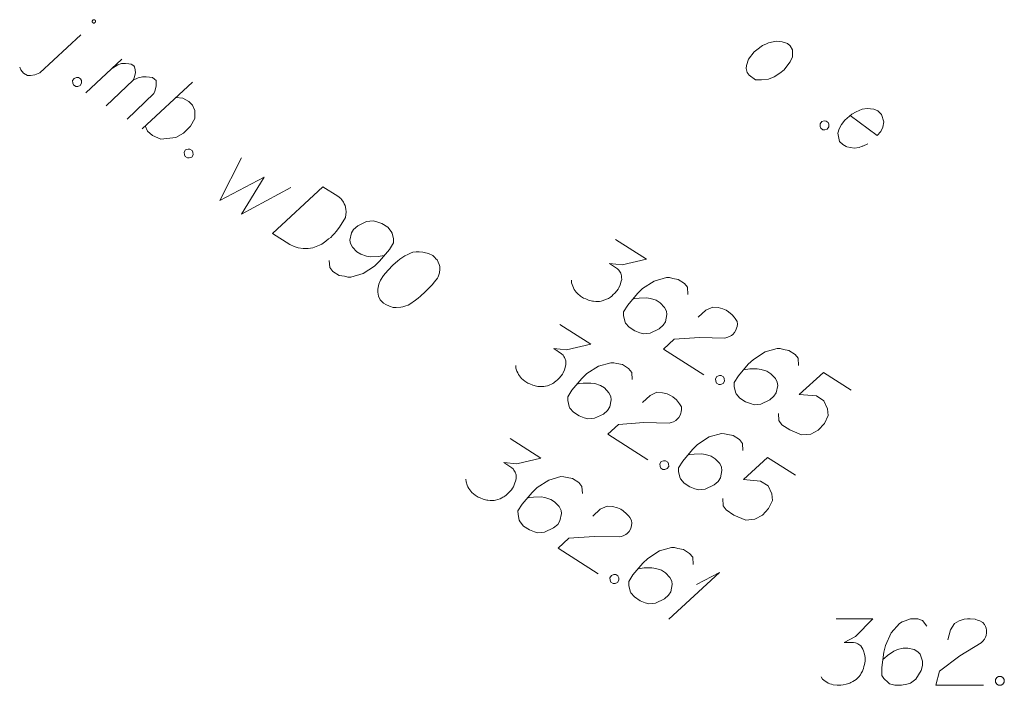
# Model space of a CAD drawing. Header units: metres. Extents: x 5555129 to 5556676, y 5635595 to 5636517.
# Tile 252 of 255: x 5556596 to 5556607, y 5636206 to 5636213. Entities that reach past the tile are written whole.
import ezdxf

# ---------------------------------------------------------------- set-up
doc = ezdxf.new("R2010")
doc.units = ezdxf.units.M
doc.header["$MEASUREMENT"] = 0
for name, color, linetype, lineweight in [('#digitalizacja', 7, 'Continuous', 18), ('#skartowane', 7, 'Continuous', 18), ('#ZUDP', 7, 'Continuous', 18)]:
    doc.layers.add(name, color=color, linetype=linetype, lineweight=lineweight)

# ---------------------------------------------------------------- blocks, each defined once
blk = doc.blocks.new('*U1829')
at = {"layer": '#skartowane', "color": 7, "linetype": 'ByBlock', "lineweight": 18}
blk.add_line((5555481.299, 5636454.438), (5555481.762, 5636454.864), dxfattribs=at)
at = {"layer": '#skartowane', "color": 7, "linetype": 'ByBlock', "lineweight": 18, "flags": 128}
for points in [[(5555481.924, 5636455.006), (5555481.925, 5636455.008), (5555481.926, 5636455.01), (5555481.926, 5636455.011), (5555481.927, 5636455.013), (5555481.927, 5636455.015), (5555481.927, 5636455.017), (5555481.927, 5636455.019), (5555481.926, 5636455.021), (5555481.926, 5636455.023), (5555481.925, 5636455.025), (5555481.924, 5636455.026), (5555481.923, 5636455.028), (5555481.921, 5636455.029), (5555481.92, 5636455.031), (5555481.918, 5636455.032), (5555481.917, 5636455.033), (5555481.915, 5636455.034), (5555481.913, 5636455.034), (5555481.911, 5636455.035), (5555481.909, 5636455.035), (5555481.907, 5636455.035), (5555481.905, 5636455.035), (5555481.903, 5636455.034), (5555481.901, 5636455.033), (5555481.9, 5636455.033), (5555481.898, 5636455.032), (5555481.896, 5636455.031), (5555481.895, 5636455.029), (5555481.894, 5636455.028), (5555481.892, 5636455.026), (5555481.892, 5636455.025), (5555481.891, 5636455.023), (5555481.89, 5636455.021), (5555481.89, 5636455.019), (5555481.89, 5636455.017), (5555481.89, 5636455.015), (5555481.89, 5636455.013), (5555481.89, 5636455.011), (5555481.891, 5636455.009), (5555481.892, 5636455.008), (5555481.893, 5636455.006), (5555481.894, 5636455.004), (5555481.895, 5636455.003), (5555481.897, 5636455.002), (5555481.898, 5636455), (5555481.9, 5636454.999), (5555481.902, 5636454.999), (5555481.904, 5636454.998), (5555481.905, 5636454.998), (5555481.907, 5636454.997), (5555481.909, 5636454.997), (5555481.911, 5636454.998), (5555481.913, 5636454.998), (5555481.915, 5636454.999), (5555481.917, 5636455), (5555481.918, 5636455.001), (5555481.92, 5636455.002), (5555481.921, 5636455.003), (5555481.923, 5636455.004), (5555481.924, 5636455.006)], [(5555481.072, 5636454.5), (5555481.083, 5636454.472), (5555481.113, 5636454.432), (5555481.161, 5636454.408), (5555481.195, 5636454.407), (5555481.241, 5636454.413), (5555481.299, 5636454.438)]]:
    blk.add_lwpolyline(points, dxfattribs=at)
blk = doc.blocks.new('*U1830')
at = {"layer": '#skartowane', "color": 7, "linetype": 'ByBlock', "lineweight": 18}
for p, q in [((5555481.819, 5636454.21), (5555482.224, 5636454.589)), ((5555482.048, 5636454.064), (5555482.353, 5636454.353))]:
    blk.add_line(p, q, dxfattribs=at)
at = {"layer": '#skartowane', "color": 7, "linetype": 'ByBlock', "lineweight": 18, "flags": 128}
blk.add_lwpolyline([(5555482.118, 5636454.489), (5555482.177, 5636454.528), (5555482.221, 5636454.542), (5555482.264, 5636454.543), (5555482.303, 5636454.538), (5555482.33, 5636454.536), (5555482.36, 5636454.516), (5555482.366, 5636454.505), (5555482.373, 5636454.472), (5555482.377, 5636454.435), (5555482.364, 5636454.381), (5555482.353, 5636454.353), (5555482.406, 5636454.381), (5555482.455, 5636454.392), (5555482.498, 5636454.393), (5555482.537, 5636454.389), (5555482.568, 5636454.383), (5555482.593, 5636454.367), (5555482.61, 5636454.349), (5555482.612, 5636454.32), (5555482.611, 5636454.285), (5555482.597, 5636454.231), (5555482.586, 5636454.203), (5555482.282, 5636453.914)], dxfattribs=at)
blk = doc.blocks.new('*U1831')
at = {"layer": '#skartowane', "color": 7, "linetype": 'ByBlock', "lineweight": 18}
blk.add_line((5555482.451, 5636453.806), (5555483.02, 5636454.332), dxfattribs=at)
at = {"layer": '#skartowane', "color": 7, "linetype": 'ByBlock', "lineweight": 18, "flags": 128}
blk.add_lwpolyline([(5555482.831, 5636454.158), (5555482.91, 5636454.15), (5555482.978, 5636454.113), (5555483.021, 5636454.071), (5555483.047, 5636454.013), (5555483.045, 5636453.923), (5555482.996, 5636453.835), (5555482.919, 5636453.758), (5555482.831, 5636453.709), (5555482.664, 5636453.69), (5555482.57, 5636453.729), (5555482.512, 5636453.78), (5555482.486, 5636453.839)], dxfattribs=at)
blk = doc.blocks.new('*U1860')
at = {"layer": '#skartowane', "color": 7, "linetype": 'ByBlock', "lineweight": 18}
for q in [(5555488.391, 5636448.282), (5555488.703, 5636448.671)]:
    blk.add_line((5555488.964, 5636448.806), q, dxfattribs=at)

msp = doc.modelspace()

# ---------------------------------------------------------------- linework, layer by layer
at = {"layer": '#digitalizacja', "color": 5, "linetype": 'Continuous', "lineweight": 18, "flags": 128}
for points in [[(5556598.144, 5636211.786), (5556597.899, 5636211.305), (5556598.399, 5636211.57), (5556598.144, 5636211.151), (5556598.701, 5636211.451)], [(5556599.063, 5636211.461), (5556599.233, 5636211.355), (5556599.265, 5636211.328), (5556599.277, 5636211.313), (5556599.295, 5636211.288), (5556599.304, 5636211.268), (5556599.313, 5636211.249), (5556599.322, 5636211.208), (5556599.325, 5636211.179), (5556599.318, 5636211.113), (5556599.25, 5636211.003), (5556599.213, 5636210.956), (5556599.193, 5636210.934), (5556599.172, 5636210.912), (5556599.151, 5636210.89), (5556599.126, 5636210.872), (5556599.097, 5636210.848), (5556599.049, 5636210.815), (5556599.026, 5636210.802), (5556598.951, 5636210.772), (5556598.898, 5636210.763), (5556598.842, 5636210.763), (5556598.784, 5636210.772), (5556598.738, 5636210.787), (5556598.69, 5636210.81), (5556598.495, 5636210.932), (5556599.063, 5636211.461)], [(5556599.134, 5636210.629), (5556599.14, 5636210.549), (5556599.175, 5636210.506), (5556599.245, 5636210.462), (5556599.308, 5636210.451), (5556599.344, 5636210.442), (5556599.379, 5636210.441), (5556599.515, 5636210.481), (5556599.645, 5636210.567), (5556599.701, 5636210.623), (5556599.812, 5636210.755), (5556599.859, 5636210.83), (5556599.858, 5636210.873), (5556599.843, 5636210.938), (5556599.834, 5636210.957), (5556599.794, 5636211.004), (5556599.728, 5636211.045), (5556599.672, 5636211.066), (5556599.631, 5636211.078), (5556599.556, 5636211.069), (5556599.456, 5636211.02), (5556599.409, 5636210.98), (5556599.384, 5636210.94), (5556599.368, 5636210.859), (5556599.373, 5636210.821), (5556599.395, 5636210.779), (5556599.446, 5636210.727), (5556599.491, 5636210.699), (5556599.555, 5636210.679), (5556599.6, 5636210.672), (5556599.685, 5636210.675), (5556599.731, 5636210.681), (5556599.755, 5636210.686)], [(5556600.304, 5636210.684), (5556600.294, 5636210.691), (5556600.261, 5636210.704), (5556600.238, 5636210.712), (5556600.22, 5636210.716), (5556600.188, 5636210.722), (5556600.149, 5636210.726), (5556600.114, 5636210.726), (5556600.077, 5636210.722), (5556600.049, 5636210.711), (5556600.019, 5636210.696), (5556599.988, 5636210.68), (5556599.954, 5636210.659), (5556599.931, 5636210.646), (5556599.903, 5636210.622), (5556599.856, 5636210.581), (5556599.794, 5636210.516), (5556599.747, 5636210.462), (5556599.712, 5636210.407), (5556599.692, 5636210.364), (5556599.684, 5636210.306), (5556599.683, 5636210.272), (5556599.69, 5636210.226), (5556599.707, 5636210.187), (5556599.719, 5636210.173), (5556599.746, 5636210.149), (5556599.771, 5636210.133), (5556599.814, 5636210.113), (5556599.855, 5636210.101), (5556599.89, 5636210.1), (5556599.941, 5636210.104), (5556599.965, 5636210.109), (5556599.998, 5636210.117), (5556600.025, 5636210.127), (5556600.044, 5636210.136), (5556600.07, 5636210.155), (5556600.081, 5636210.162), (5556600.107, 5636210.181), (5556600.136, 5636210.204), (5556600.165, 5636210.228), (5556600.182, 5636210.245), (5556600.197, 5636210.257), (5556600.214, 5636210.274), (5556600.252, 5636210.313), (5556600.273, 5636210.334), (5556600.294, 5636210.356), (5556600.321, 5636210.388), (5556600.354, 5636210.43), (5556600.363, 5636210.445), (5556600.371, 5636210.468), (5556600.378, 5636210.491), (5556600.382, 5636210.531), (5556600.38, 5636210.56), (5556600.374, 5636210.585), (5556600.363, 5636210.612), (5556600.35, 5636210.635), (5556600.338, 5636210.649), (5556600.326, 5636210.664), (5556600.304, 5636210.684)]]:
    msp.add_lwpolyline(points, dxfattribs=at)
at = {"layer": '#skartowane', "color": 7, "linetype": 'Continuous', "lineweight": 18, "flags": 128}
for points in [[(5556596.306, 5636212.691), (5556596.331, 5636212.676), (5556596.339, 5636212.656), (5556596.342, 5636212.627), (5556596.326, 5636212.602), (5556596.298, 5636212.591), (5556596.277, 5636212.591), (5556596.252, 5636212.607), (5556596.243, 5636212.626), (5556596.241, 5636212.656), (5556596.257, 5636212.681), (5556596.285, 5636212.691), (5556596.306, 5636212.691)], [(5556597.564, 5636211.885), (5556597.589, 5636211.869), (5556597.597, 5636211.85), (5556597.599, 5636211.82), (5556597.584, 5636211.795), (5556597.556, 5636211.785), (5556597.535, 5636211.785), (5556597.51, 5636211.801), (5556597.501, 5636211.82), (5556597.499, 5636211.85), (5556597.515, 5636211.875), (5556597.543, 5636211.885), (5556597.564, 5636211.885)], [(5556602.363, 5636210.866), (5556602.711, 5636210.644), (5556602.439, 5636210.579), (5556602.294, 5636210.595), (5556602.384, 5636210.537), (5556602.4, 5636210.52), (5556602.407, 5636210.508), (5556602.414, 5636210.497), (5556602.421, 5636210.486), (5556602.431, 5636210.458), (5556602.431, 5636210.437), (5556602.432, 5636210.416), (5556602.427, 5636210.397), (5556602.415, 5636210.356), (5556602.401, 5636210.323), (5556602.391, 5636210.308), (5556602.379, 5636210.288), (5556602.355, 5636210.262), (5556602.337, 5636210.245), (5556602.319, 5636210.228), (5556602.305, 5636210.217), (5556602.293, 5636210.21), (5556602.282, 5636210.203), (5556602.271, 5636210.196), (5556602.251, 5636210.188), (5556602.223, 5636210.177), (5556602.199, 5636210.172), (5556602.183, 5636210.168), (5556602.161, 5636210.168), (5556602.14, 5636210.168), (5556602.114, 5636210.17), (5556602.101, 5636210.172), (5556602.059, 5636210.184), (5556602.026, 5636210.198), (5556602.003, 5636210.206), (5556601.969, 5636210.228), (5556601.932, 5636210.259), (5556601.92, 5636210.273), (5556601.908, 5636210.288), (5556601.897, 5636210.302), (5556601.888, 5636210.322), (5556601.88, 5636210.341), (5556601.867, 5636210.377), (5556601.865, 5636210.406)], [(5556603.179, 5636210.246), (5556603.174, 5636210.327), (5556603.139, 5636210.37), (5556603.069, 5636210.415), (5556603.007, 5636210.427), (5556602.97, 5636210.436), (5556602.936, 5636210.437), (5556602.799, 5636210.398), (5556602.668, 5636210.314), (5556602.612, 5636210.258), (5556602.5, 5636210.127), (5556602.452, 5636210.052), (5556602.453, 5636210.01), (5556602.467, 5636209.944), (5556602.476, 5636209.925), (5556602.516, 5636209.878), (5556602.58, 5636209.837), (5556602.637, 5636209.815), (5556602.678, 5636209.803), (5556602.753, 5636209.811), (5556602.854, 5636209.858), (5556602.9, 5636209.899), (5556602.926, 5636209.938), (5556602.942, 5636210.019), (5556602.938, 5636210.057), (5556602.916, 5636210.099), (5556602.866, 5636210.152), (5556602.821, 5636210.181), (5556602.757, 5636210.201), (5556602.713, 5636210.208), (5556602.628, 5636210.206), (5556602.582, 5636210.2), (5556602.557, 5636210.195)], [(5556603.295, 5636209.99), (5556603.38, 5636210.068), (5556603.458, 5636210.103), (5556603.519, 5636210.099), (5556603.573, 5636210.085), (5556603.611, 5636210.068), (5556603.636, 5636210.052), (5556603.678, 5636210.018), (5556603.701, 5636209.989), (5556603.713, 5636209.975), (5556603.733, 5636209.941), (5556603.736, 5636209.911), (5556603.733, 5636209.885), (5556603.728, 5636209.867), (5556603.72, 5636209.844), (5556603.705, 5636209.819), (5556603.684, 5636209.797), (5556603.669, 5636209.786), (5556603.646, 5636209.772), (5556603.619, 5636209.762), (5556603.594, 5636209.756), (5556603.311, 5636209.762), (5556603.025, 5636209.742), (5556602.904, 5636209.63), (5556603.357, 5636209.341)], [(5556601.734, 5636209.907), (5556602.083, 5636209.685), (5556601.81, 5636209.621), (5556601.666, 5636209.636), (5556601.755, 5636209.578), (5556601.772, 5636209.561), (5556601.779, 5636209.549), (5556601.786, 5636209.538), (5556601.792, 5636209.527), (5556601.803, 5636209.499), (5556601.803, 5636209.478), (5556601.804, 5636209.457), (5556601.799, 5636209.438), (5556601.787, 5636209.397), (5556601.773, 5636209.364), (5556601.763, 5636209.349), (5556601.75, 5636209.329), (5556601.726, 5636209.303), (5556601.708, 5636209.286), (5556601.691, 5636209.269), (5556601.676, 5636209.258), (5556601.665, 5636209.251), (5556601.654, 5636209.244), (5556601.642, 5636209.237), (5556601.623, 5636209.229), (5556601.595, 5636209.218), (5556601.571, 5636209.213), (5556601.554, 5636209.209), (5556601.533, 5636209.209), (5556601.512, 5636209.209), (5556601.486, 5636209.211), (5556601.472, 5636209.213), (5556601.431, 5636209.225), (5556601.398, 5636209.239), (5556601.375, 5636209.247), (5556601.34, 5636209.269), (5556601.304, 5636209.3), (5556601.292, 5636209.314), (5556601.28, 5636209.329), (5556601.268, 5636209.343), (5556601.26, 5636209.363), (5556601.251, 5636209.382), (5556601.239, 5636209.418), (5556601.237, 5636209.447)], [(5556604.427, 5636209.448), (5556604.423, 5636209.528), (5556604.387, 5636209.572), (5556604.318, 5636209.616), (5556604.255, 5636209.628), (5556604.219, 5636209.637), (5556604.185, 5636209.638), (5556604.048, 5636209.6), (5556603.917, 5636209.515), (5556603.86, 5636209.46), (5556603.748, 5636209.328), (5556603.701, 5636209.254), (5556603.701, 5636209.211), (5556603.716, 5636209.146), (5556603.724, 5636209.127), (5556603.765, 5636209.08), (5556603.829, 5636209.038), (5556603.885, 5636209.017), (5556603.927, 5636209.004), (5556604.002, 5636209.012), (5556604.102, 5636209.06), (5556604.149, 5636209.1), (5556604.175, 5636209.14), (5556604.191, 5636209.221), (5556604.187, 5636209.258), (5556604.165, 5636209.3), (5556604.115, 5636209.354), (5556604.07, 5636209.382), (5556604.006, 5636209.402), (5556603.961, 5636209.41), (5556603.876, 5636209.408), (5556603.83, 5636209.402), (5556603.806, 5636209.397)], [(5556602.55, 5636209.287), (5556602.546, 5636209.368), (5556602.51, 5636209.411), (5556602.441, 5636209.456), (5556602.378, 5636209.468), (5556602.342, 5636209.477), (5556602.308, 5636209.478), (5556602.171, 5636209.439), (5556602.04, 5636209.355), (5556601.983, 5636209.299), (5556601.871, 5636209.168), (5556601.824, 5636209.093), (5556601.824, 5636209.051), (5556601.839, 5636208.985), (5556601.847, 5636208.966), (5556601.888, 5636208.919), (5556601.952, 5636208.878), (5556602.008, 5636208.856), (5556602.049, 5636208.844), (5556602.125, 5636208.852), (5556602.225, 5636208.899), (5556602.272, 5636208.94), (5556602.297, 5636208.979), (5556602.314, 5636209.06), (5556602.31, 5636209.098), (5556602.288, 5636209.14), (5556602.238, 5636209.193), (5556602.193, 5636209.222), (5556602.129, 5636209.242), (5556602.084, 5636209.249), (5556601.999, 5636209.247), (5556601.953, 5636209.242), (5556601.929, 5636209.236)], [(5556603.555, 5636209.333), (5556603.58, 5636209.317), (5556603.588, 5636209.298), (5556603.591, 5636209.268), (5556603.575, 5636209.243), (5556603.547, 5636209.233), (5556603.526, 5636209.232), (5556603.501, 5636209.248), (5556603.492, 5636209.268), (5556603.49, 5636209.297), (5556603.506, 5636209.322), (5556603.534, 5636209.333), (5556603.555, 5636209.333)], [(5556605.019, 5636209.168), (5556604.706, 5636209.368), (5556604.435, 5636209.121), (5556604.627, 5636209.103), (5556604.712, 5636209.049), (5556604.753, 5636208.959), (5556604.761, 5636208.884), (5556604.717, 5636208.793), (5556604.648, 5636208.718), (5556604.563, 5636208.674), (5556604.459, 5636208.664), (5556604.327, 5636208.72), (5556604.237, 5636208.778), (5556604.205, 5636208.826), (5556604.2, 5636208.906)], [(5556602.667, 5636209.031), (5556602.752, 5636209.109), (5556602.83, 5636209.144), (5556602.891, 5636209.14), (5556602.945, 5636209.126), (5556602.983, 5636209.109), (5556603.008, 5636209.093), (5556603.049, 5636209.059), (5556603.073, 5636209.03), (5556603.085, 5636209.016), (5556603.105, 5636208.982), (5556603.107, 5636208.952), (5556603.104, 5636208.926), (5556603.1, 5636208.908), (5556603.092, 5636208.885), (5556603.076, 5636208.86), (5556603.055, 5636208.838), (5556603.041, 5636208.827), (5556603.018, 5636208.813), (5556602.99, 5636208.803), (5556602.966, 5636208.797), (5556602.682, 5636208.803), (5556602.396, 5636208.783), (5556602.276, 5636208.671), (5556602.728, 5636208.382)], [(5556601.173, 5636208.624), (5556601.521, 5636208.401), (5556601.249, 5636208.337), (5556601.104, 5636208.353), (5556601.194, 5636208.295), (5556601.211, 5636208.278), (5556601.217, 5636208.266), (5556601.224, 5636208.255), (5556601.231, 5636208.244), (5556601.241, 5636208.216), (5556601.242, 5636208.195), (5556601.242, 5636208.173), (5556601.238, 5636208.155), (5556601.225, 5636208.114), (5556601.211, 5636208.081), (5556601.202, 5636208.066), (5556601.189, 5636208.046), (5556601.165, 5636208.02), (5556601.147, 5636208.003), (5556601.129, 5636207.986), (5556601.115, 5636207.974), (5556601.104, 5636207.968), (5556601.092, 5636207.961), (5556601.081, 5636207.954), (5556601.061, 5636207.945), (5556601.034, 5636207.935), (5556601.009, 5636207.93), (5556600.993, 5636207.926), (5556600.972, 5636207.926), (5556600.95, 5636207.925), (5556600.924, 5636207.928), (5556600.911, 5636207.929), (5556600.87, 5636207.942), (5556600.837, 5636207.956), (5556600.814, 5636207.964), (5556600.779, 5636207.986), (5556600.742, 5636208.016), (5556600.73, 5636208.031), (5556600.719, 5636208.045), (5556600.707, 5636208.06), (5556600.698, 5636208.079), (5556600.69, 5636208.099), (5556600.678, 5636208.135), (5556600.676, 5636208.164)], [(5556603.799, 5636208.489), (5556603.794, 5636208.569), (5556603.759, 5636208.613), (5556603.69, 5636208.657), (5556603.627, 5636208.669), (5556603.591, 5636208.678), (5556603.556, 5636208.679), (5556603.419, 5636208.641), (5556603.288, 5636208.556), (5556603.232, 5636208.501), (5556603.12, 5636208.369), (5556603.072, 5636208.295), (5556603.073, 5636208.252), (5556603.087, 5636208.187), (5556603.096, 5636208.168), (5556603.136, 5636208.121), (5556603.201, 5636208.079), (5556603.257, 5636208.058), (5556603.298, 5636208.045), (5556603.373, 5636208.053), (5556603.474, 5636208.101), (5556603.521, 5636208.141), (5556603.546, 5636208.181), (5556603.563, 5636208.262), (5556603.559, 5636208.299), (5556603.537, 5636208.341), (5556603.486, 5636208.395), (5556603.442, 5636208.423), (5556603.377, 5636208.443), (5556603.333, 5636208.451), (5556603.248, 5636208.449), (5556603.202, 5636208.443), (5556603.178, 5636208.438)], [(5556604.391, 5636208.209), (5556604.077, 5636208.409), (5556603.807, 5636208.162), (5556603.999, 5636208.144), (5556604.084, 5636208.09), (5556604.125, 5636208.001), (5556604.133, 5636207.925), (5556604.088, 5636207.834), (5556604.02, 5636207.759), (5556603.935, 5636207.715), (5556603.831, 5636207.705), (5556603.698, 5636207.761), (5556603.609, 5636207.819), (5556603.577, 5636207.867), (5556603.572, 5636207.947)], [(5556602.927, 5636208.374), (5556602.952, 5636208.358), (5556602.96, 5636208.339), (5556602.962, 5636208.309), (5556602.946, 5636208.284), (5556602.919, 5636208.274), (5556602.897, 5636208.273), (5556602.873, 5636208.289), (5556602.864, 5636208.309), (5556602.862, 5636208.338), (5556602.878, 5636208.363), (5556602.905, 5636208.374), (5556602.927, 5636208.374)], [(5556601.989, 5636208.004), (5556601.984, 5636208.084), (5556601.949, 5636208.128), (5556601.879, 5636208.172), (5556601.817, 5636208.184), (5556601.781, 5636208.193), (5556601.746, 5636208.194), (5556601.609, 5636208.156), (5556601.478, 5636208.071), (5556601.422, 5636208.016), (5556601.31, 5636207.885), (5556601.262, 5636207.81), (5556601.263, 5636207.768), (5556601.277, 5636207.702), (5556601.286, 5636207.683), (5556601.326, 5636207.636), (5556601.391, 5636207.595), (5556601.447, 5636207.573), (5556601.488, 5636207.56), (5556601.563, 5636207.568), (5556601.664, 5636207.616), (5556601.711, 5636207.656), (5556601.736, 5636207.696), (5556601.753, 5636207.777), (5556601.749, 5636207.814), (5556601.727, 5636207.857), (5556601.676, 5636207.91), (5556601.632, 5636207.938), (5556601.567, 5636207.958), (5556601.523, 5636207.966), (5556601.438, 5636207.964), (5556601.392, 5636207.958), (5556601.368, 5636207.953)], [(5556602.105, 5636207.748), (5556602.191, 5636207.826), (5556602.269, 5636207.86), (5556602.329, 5636207.857), (5556602.384, 5636207.843), (5556602.422, 5636207.826), (5556602.447, 5636207.81), (5556602.488, 5636207.776), (5556602.512, 5636207.747), (5556602.523, 5636207.733), (5556602.544, 5636207.699), (5556602.546, 5636207.669), (5556602.543, 5636207.643), (5556602.539, 5636207.625), (5556602.531, 5636207.602), (5556602.515, 5636207.577), (5556602.494, 5636207.555), (5556602.479, 5636207.543), (5556602.457, 5636207.53), (5556602.429, 5636207.52), (5556602.405, 5636207.514), (5556602.121, 5636207.52), (5556601.835, 5636207.5), (5556601.714, 5636207.388), (5556602.167, 5636207.098)], [(5556603.238, 5636207.206), (5556603.233, 5636207.286), (5556603.198, 5636207.329), (5556603.128, 5636207.374), (5556603.066, 5636207.386), (5556603.029, 5636207.395), (5556602.995, 5636207.396), (5556602.858, 5636207.357), (5556602.727, 5636207.273), (5556602.671, 5636207.218), (5556602.559, 5636207.086), (5556602.511, 5636207.012), (5556602.512, 5636206.969), (5556602.526, 5636206.904), (5556602.535, 5636206.884), (5556602.575, 5636206.838), (5556602.64, 5636206.796), (5556602.696, 5636206.774), (5556602.737, 5636206.762), (5556602.812, 5636206.77), (5556602.913, 5636206.818), (5556602.959, 5636206.858), (5556602.985, 5636206.898), (5556603.001, 5636206.978), (5556602.997, 5636207.016), (5556602.975, 5636207.058), (5556602.925, 5636207.111), (5556602.88, 5636207.14), (5556602.816, 5636207.16), (5556602.772, 5636207.167), (5556602.687, 5636207.166), (5556602.641, 5636207.16), (5556602.616, 5636207.155)], [(5556602.365, 5636207.091), (5556602.39, 5636207.075), (5556602.399, 5636207.055), (5556602.401, 5636207.026), (5556602.385, 5636207.001), (5556602.357, 5636206.991), (5556602.336, 5636206.99), (5556602.311, 5636207.006), (5556602.303, 5636207.026), (5556602.3, 5636207.055), (5556602.316, 5636207.08), (5556602.344, 5636207.09), (5556602.365, 5636207.091)]]:
    msp.add_lwpolyline(points, dxfattribs=at)
at = {"layer": '#skartowane', "color": 5, "linetype": 'Continuous', "lineweight": 18, "flags": 128}
for points in [[(5556604.851, 5636206.593), (5556605.264, 5636206.593), (5556605.069, 5636206.392), (5556604.939, 5636206.327), (5556605.046, 5636206.327), (5556605.069, 5636206.322), (5556605.081, 5636206.316), (5556605.093, 5636206.31), (5556605.105, 5636206.304), (5556605.128, 5636206.286), (5556605.14, 5636206.268), (5556605.152, 5636206.251), (5556605.158, 5636206.233), (5556605.17, 5636206.192), (5556605.176, 5636206.156), (5556605.176, 5636206.138), (5556605.176, 5636206.115), (5556605.17, 5636206.079), (5556605.164, 5636206.056), (5556605.158, 5636206.032), (5556605.152, 5636206.014), (5556605.146, 5636206.003), (5556605.14, 5636205.991), (5556605.134, 5636205.979), (5556605.123, 5636205.961), (5556605.105, 5636205.938), (5556605.087, 5636205.92), (5556605.075, 5636205.908), (5556605.058, 5636205.896), (5556605.04, 5636205.885), (5556605.016, 5636205.873), (5556605.004, 5636205.867), (5556604.963, 5636205.855), (5556604.928, 5636205.849), (5556604.904, 5636205.843), (5556604.863, 5636205.843), (5556604.815, 5636205.849), (5556604.798, 5636205.855), (5556604.78, 5636205.861), (5556604.762, 5636205.867), (5556604.745, 5636205.879), (5556604.727, 5636205.89), (5556604.697, 5636205.914), (5556604.68, 5636205.938)], [(5556605.872, 5636206.511), (5556605.825, 5636206.575), (5556605.772, 5636206.593), (5556605.689, 5636206.593), (5556605.63, 5636206.57), (5556605.595, 5636206.558), (5556605.565, 5636206.54), (5556605.471, 5636206.434), (5556605.406, 5636206.292), (5556605.388, 5636206.215), (5556605.365, 5636206.044), (5556605.365, 5636205.955), (5556605.388, 5636205.92), (5556605.435, 5636205.873), (5556605.453, 5636205.861), (5556605.512, 5636205.843), (5556605.589, 5636205.843), (5556605.648, 5636205.855), (5556605.689, 5636205.867), (5556605.748, 5636205.914), (5556605.808, 5636206.009), (5556605.825, 5636206.068), (5556605.825, 5636206.115), (5556605.796, 5636206.192), (5556605.772, 5636206.221), (5556605.731, 5636206.245), (5556605.66, 5636206.262), (5556605.607, 5636206.262), (5556605.542, 5636206.245), (5556605.5, 5636206.227), (5556605.43, 5636206.18), (5556605.394, 5636206.15), (5556605.376, 5636206.133)], [(5556606.109, 5636206.357), (5556606.138, 5636206.469), (5556606.185, 5636206.54), (5556606.239, 5636206.57), (5556606.292, 5636206.587), (5556606.333, 5636206.593), (5556606.363, 5636206.593), (5556606.416, 5636206.587), (5556606.451, 5636206.575), (5556606.469, 5636206.57), (5556606.504, 5636206.552), (5556606.522, 5636206.528), (5556606.534, 5636206.505), (5556606.54, 5636206.487), (5556606.546, 5636206.463), (5556606.546, 5636206.434), (5556606.54, 5636206.404), (5556606.534, 5636206.386), (5556606.522, 5636206.363), (5556606.504, 5636206.339), (5556606.487, 5636206.322), (5556606.244, 5636206.174), (5556606.014, 5636206.003), (5556605.973, 5636205.843), (5556606.51, 5636205.843)], [(5556606.681, 5636205.944), (5556606.711, 5636205.944), (5556606.729, 5636205.932), (5556606.746, 5636205.908), (5556606.746, 5636205.879), (5556606.729, 5636205.855), (5556606.711, 5636205.843), (5556606.681, 5636205.843), (5556606.664, 5636205.855), (5556606.646, 5636205.879), (5556606.646, 5636205.908), (5556606.664, 5636205.932), (5556606.681, 5636205.944)]]:
    msp.add_lwpolyline(points, dxfattribs=at)
at = {"layer": '#ZUDP', "color": 1, "linetype": 'Continuous', "lineweight": 18, "flags": 128}
for points in [[(5556604.3, 5636213.073), (5556604.333, 5636213.048), (5556604.357, 5636213.001), (5556604.357, 5636212.921), (5556604.344, 5636212.893), (5556604.331, 5636212.866), (5556604.317, 5636212.847), (5556604.265, 5636212.776), (5556604.216, 5636212.739), (5556604.15, 5636212.699), (5556604.086, 5636212.673), (5556604.007, 5636212.665), (5556603.94, 5636212.663), (5556603.869, 5636212.716), (5556603.847, 5636212.746), (5556603.836, 5636212.791), (5556603.839, 5636212.825), (5556603.862, 5636212.896), (5556603.925, 5636212.982), (5556603.956, 5636213.004), (5556604.02, 5636213.051), (5556604.064, 5636213.071), (5556604.087, 5636213.083), (5556604.174, 5636213.1), (5556604.242, 5636213.093), (5556604.3, 5636213.073)], [(5556605.01, 5636212.264), (5556605.314, 5636212.039), (5556605.354, 5636212.084), (5556605.376, 5636212.133), (5556605.388, 5636212.19), (5556605.363, 5636212.275), (5556605.319, 5636212.315), (5556605.274, 5636212.333), (5556605.2, 5636212.343), (5556605.143, 5636212.334), (5556605.076, 5636212.303), (5556605.028, 5636212.279), (5556604.95, 5636212.212), (5556604.911, 5636212.16), (5556604.885, 5636212.114), (5556604.871, 5636212.065), (5556604.889, 5636211.971), (5556604.924, 5636211.938), (5556604.965, 5636211.915), (5556604.97, 5636211.911), (5556605.053, 5636211.894), (5556605.111, 5636211.903), (5556605.143, 5636211.916), (5556605.151, 5636211.918), (5556605.206, 5636211.943)], [(5556604.736, 5636212.201), (5556604.76, 5636212.184), (5556604.767, 5636212.164), (5556604.768, 5636212.134), (5556604.75, 5636212.11), (5556604.722, 5636212.102), (5556604.7, 5636212.103), (5556604.677, 5636212.12), (5556604.669, 5636212.14), (5556604.669, 5636212.17), (5556604.687, 5636212.194), (5556604.715, 5636212.202), (5556604.736, 5636212.201)]]:
    msp.add_lwpolyline(points, dxfattribs=at)

# ---------------------------------------------------------------- block references
at = {"layer": '#skartowane', "color": 7, "linetype": 'Continuous', "lineweight": 18}
for name in ['*U1829', '*U1830', '*U1831', '*U1860']:
    msp.add_blockref(name, (1114.572, -241.693), dxfattribs=at)

doc.saveas('drawing.dxf')
